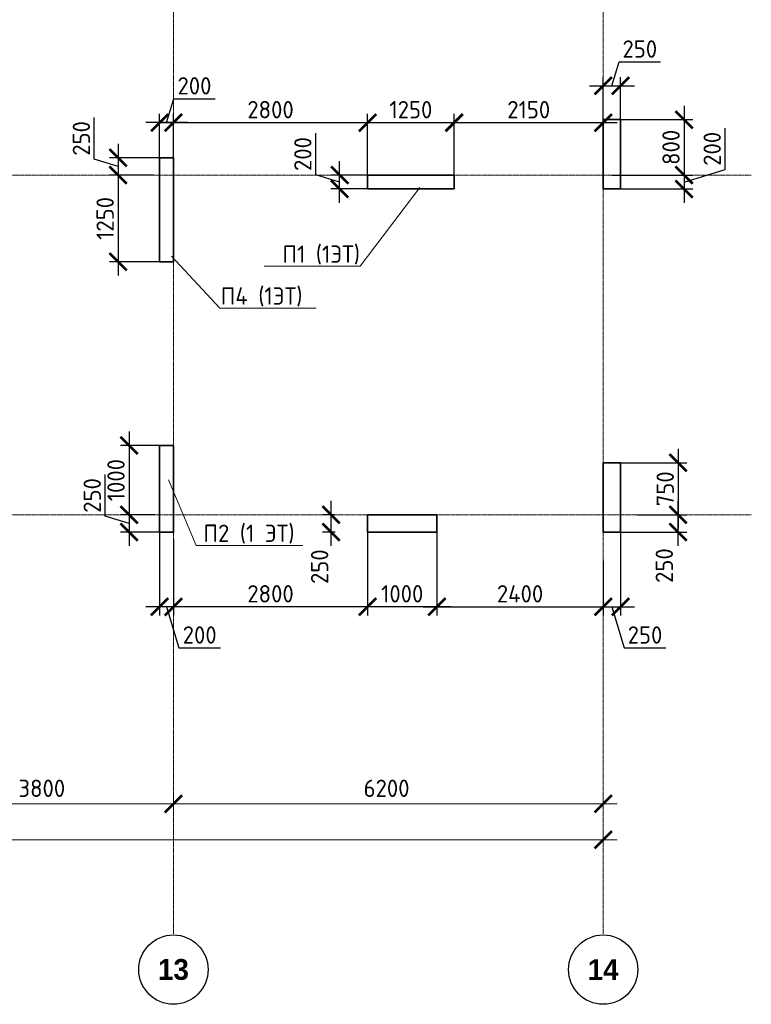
# Model space of a CAD drawing. Header units: millimetres. Extents: x 263826 to 1718326, y -423071 to 70137.
# Tile 218 of 256: x 465988 to 476543, y -51440 to -37236. Entities that reach past the tile are written whole.
import ezdxf
from ezdxf import colors
from ezdxf.entities.mleader import LeaderData, LeaderLine
from ezdxf.math import Vec2, Vec3

# ---------------------------------------------------------------- set-up
doc = ezdxf.new("R2010")
doc.units = ezdxf.units.MM
doc.linetypes.add('______5', pattern=[1100, 800, -100, 100, -100])
doc.linetypes.add('осевая', pattern=[50.8, 31.75, -6.35, 6.35, -6.35])
doc.layers.add('Колонна_ бетон', color=7, linetype='Continuous', lineweight=50, true_color=0xb4b496)
for name, color, linetype, lineweight in [('Оси', 40, '______5', 18), ('подоснова', 151, 'Continuous', 5), ('размер', 1, 'Continuous', 25), ('РАЗМЕРЫ', 1, 'Continuous', 9)]:
    doc.layers.add(name, color=color, linetype=linetype, lineweight=lineweight)
doc.styles.add('Century Gothic', font='GOTHIC.TTF')
doc.styles.add('GOST-2.304_Type-B', font='GOST_Common.ttf')
doc.dimstyles.new('СПДС', dxfattribs={"dimscale": 100, "dimtxt": 2.5, "dimasz": 2.5, "dimexe": 1.25, "dimexo": 0, "dimtad": 1, "dimdec": 0, "dimtxsty": 'GOST-2.304_Type-B', "dimblk": 'ARCHTICK', "dimcen": 2.5, "dimdle": 2, "dimadec": 0, "dimazin": 2, "dimtfac": 0.75, "dimtdec": 0, "dimtmove": 1, "dimatfit": 3, "dimfxl": 1, "dimtolj": 1, "dimarcsym": 1})

# ---------------------------------------------------------------- blocks, each defined once
blk = doc.blocks.new('_ArchTick')
at = {"color": 0, "linetype": 'ByBlock', "const_width": 0.15}
blk.add_lwpolyline([(-0.5, -0.5), (0.5, 0.5)], dxfattribs=at)
blk = doc.blocks.new('*D1737')
at = {"color": 0, "lineweight": -2, "transparency": 16777216}
for p, q in [((983646, -19381), (983646, -19256)), ((1030446, -19495), (1030446, -19256)), ((983446, -19381), (1030646, -19381))]:
    blk.add_line(p, q, dxfattribs=at)
at = {"layer": 'DEFPOINTS', "color": 0, "transparency": 16777216}
for p in [(983646, -19381), (1030446, -19381), (1030446, -19495)]:
    blk.add_point(p, dxfattribs=at)
at = {"color": 0, "lineweight": -2, "transparency": 16777216, "xscale": 250, "yscale": 250, "zscale": 250, "rotation": 180}
blk.add_blockref('_ArchTick', (983646, -19381), dxfattribs=at)
at = {"color": 0, "lineweight": -2, "transparency": 16777216, "xscale": 250, "yscale": 250, "zscale": 250}
blk.add_blockref('_ArchTick', (1030446, -19381), dxfattribs=at)
at = {"color": 0, "transparency": 16777216, "insert": (1001863, -19270), "char_height": 250, "width": 104166.67, "attachment_point": 5, "style": 'GOST-2.304_Type-B'}
blk.add_mtext('\\A1;46800', dxfattribs=at)
blk = doc.blocks.new('NSY101')
at = {"color": 0, "linetype": 'ByBlock', "lineweight": -2}
blk.add_circle((0, 0), 50, dxfattribs=at)
blk = doc.blocks.new('СЛОЖНЫЙ_ОБЪЕКТ_40')
at = {"layer": 'Оси', "color": 16, "linetype": 'Continuous', "lineweight": 25, "transparency": 33554687, "xscale": 9.999999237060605, "yscale": 9.999999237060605, "zscale": 9.999999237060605}
blk.add_blockref('NSY101', (45313, -43009), dxfattribs=at)
at = {"layer": 'Оси', "color": 16, "linetype": 'Continuous', "lineweight": 25, "transparency": 33554687, "insert": (45313, -43009), "char_height": 300, "width": 620, "attachment_point": 5, "style": 'Century Gothic'}
blk.add_mtext('\\A1;{\\fCentury Gothic|i0|b1;\\H300.000000;\\W1.000000;\\C16;13}\\P', dxfattribs=at)
blk = doc.blocks.new('СЛОЖНЫЙ_ОБЪЕКТ_41')
at = {"layer": 'Оси', "color": 16, "linetype": 'Continuous', "lineweight": 25, "transparency": 33554687, "xscale": 9.999999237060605, "yscale": 9.999999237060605, "zscale": 9.999999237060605}
blk.add_blockref('NSY101', (51513, -43009), dxfattribs=at)
at = {"layer": 'Оси', "color": 16, "linetype": 'Continuous', "lineweight": 25, "transparency": 33554687, "insert": (51513, -43009), "char_height": 300, "width": 620, "attachment_point": 5, "style": 'Century Gothic'}
blk.add_mtext('\\A1;{\\fCentury Gothic|i0|b1;\\H300.000000;\\W1.000000;\\C16;14}\\P', dxfattribs=at)
blk = doc.blocks.new('*D1733')
at = {"color": 0, "lineweight": -2, "transparency": 16777216}
for p, q in [((1020446, -18864), (1020446, -18739)), ((1024246, -18864), (1024246, -18739)), ((1020246, -18864), (1024446, -18864))]:
    blk.add_line(p, q, dxfattribs=at)
at = {"layer": 'DEFPOINTS', "color": 0, "transparency": 16777216}
for p in [(1020446, -18864), (1024246, -18864), (1024246, -18864)]:
    blk.add_point(p, dxfattribs=at)
at = {"color": 0, "lineweight": -2, "transparency": 16777216, "xscale": 250, "yscale": 250, "zscale": 250, "rotation": 180}
blk.add_blockref('_ArchTick', (1020446, -18864), dxfattribs=at)
at = {"color": 0, "lineweight": -2, "transparency": 16777216, "xscale": 250, "yscale": 250, "zscale": 250}
blk.add_blockref('_ArchTick', (1024246, -18864), dxfattribs=at)
at = {"color": 0, "transparency": 16777216, "insert": (1022346, -18639), "char_height": 250, "width": 83333.33, "attachment_point": 5, "style": 'GOST-2.304_Type-B'}
blk.add_mtext('\\A1;3800', dxfattribs=at)
blk = doc.blocks.new('*D1734')
at = {"color": 0, "lineweight": -2, "transparency": 16777216}
for p, q in [((1024246, -18864), (1024246, -18739)), ((1030446, -18864), (1030446, -18739)), ((1024046, -18864), (1030646, -18864))]:
    blk.add_line(p, q, dxfattribs=at)
at = {"layer": 'DEFPOINTS', "color": 0, "transparency": 16777216}
for p in [(1024246, -18864), (1030446, -18864), (1030446, -18864)]:
    blk.add_point(p, dxfattribs=at)
at = {"color": 0, "lineweight": -2, "transparency": 16777216, "xscale": 250, "yscale": 250, "zscale": 250, "rotation": 180}
blk.add_blockref('_ArchTick', (1024246, -18864), dxfattribs=at)
at = {"color": 0, "lineweight": -2, "transparency": 16777216, "xscale": 250, "yscale": 250, "zscale": 250}
blk.add_blockref('_ArchTick', (1030446, -18864), dxfattribs=at)
at = {"color": 0, "transparency": 16777216, "insert": (1027320, -18639), "char_height": 250, "width": 83333.33, "attachment_point": 5, "style": 'GOST-2.304_Type-B'}
blk.add_mtext('\\A1;6200', dxfattribs=at)
blk = doc.blocks.new('*D87')
at = {"layer": 'DEFPOINTS', "color": 0, "lineweight": 0, "transparency": 16777216}
for p in [(468007, -38721), (468007, -39400, -360), (468207, -39400, -360)]:
    blk.add_point(p, dxfattribs=at)
at = {"layer": 'РАЗМЕРЫ', "color": 0, "lineweight": -2, "transparency": 16777216}
for p, q in [((468107, -38721), (468210, -38377)), ((468210, -38377), (468810, -38377)), ((468007, -39400), (468007, -38596)), ((468207, -39400), (468207, -38596)), ((468407, -38721), (467807, -38721))]:
    blk.add_line(p, q, dxfattribs=at)
at = {"layer": 'РАЗМЕРЫ', "color": 0, "lineweight": -2, "transparency": 16777216, "xscale": 250, "yscale": 250, "zscale": 250, "rotation": 180}
blk.add_blockref('_ArchTick', (468007, -38721), dxfattribs=at)
at = {"layer": 'РАЗМЕРЫ', "color": 0, "lineweight": -2, "transparency": 16777216, "xscale": 250, "yscale": 250, "zscale": 250}
blk.add_blockref('_ArchTick', (468207, -38721), dxfattribs=at)
at = {"layer": 'РАЗМЕРЫ', "color": 0, "lineweight": 0, "transparency": 16777216, "insert": (468510, -38190), "char_height": 250, "attachment_point": 5, "style": 'GOST-2.304_Type-B'}
blk.add_mtext('\\A1;200', dxfattribs=at)
blk = doc.blocks.new('*D88')
at = {"layer": 'DEFPOINTS', "color": 0, "lineweight": 0, "transparency": 16777216}
for p in [(468107, -39228, -200), (467409, -39478), (467917, -39478, -560)]:
    blk.add_point(p, dxfattribs=at)
at = {"layer": 'РАЗМЕРЫ', "color": 0, "lineweight": -2, "transparency": 16777216}
for p, q in [((467065, -39249), (467065, -38649)), ((467409, -39028), (467409, -39678)), ((467409, -39353), (467065, -39249)), ((468107, -39228), (467284, -39228)), ((467917, -39478), (467284, -39478))]:
    blk.add_line(p, q, dxfattribs=at)
at = {"layer": 'РАЗМЕРЫ', "color": 0, "lineweight": -2, "transparency": 16777216, "xscale": 250, "yscale": 250, "zscale": 250}
for p, rotation in [((467409, -39228), 90), ((467409, -39478), 270)]:
    blk.add_blockref('_ArchTick', p, dxfattribs=dict(at, rotation=rotation))
at = {"layer": 'РАЗМЕРЫ', "color": 0, "lineweight": 0, "transparency": 16777216, "insert": (466878, -38949), "char_height": 250, "attachment_point": 5, "rotation": 90, "style": 'GOST-2.304_Type-B'}
blk.add_mtext('\\A1;250', dxfattribs=at)
blk = doc.blocks.new('*D89')
at = {"layer": 'DEFPOINTS', "color": 0, "lineweight": 0, "transparency": 16777216}
for p in [(467917, -39478, -560), (467409, -40728), (468107, -40728, -200)]:
    blk.add_point(p, dxfattribs=at)
at = {"layer": 'РАЗМЕРЫ', "color": 0, "lineweight": -2, "transparency": 16777216}
for p, q in [((467409, -39278), (467409, -40928)), ((467917, -39478), (467284, -39478)), ((468107, -40728), (467284, -40728))]:
    blk.add_line(p, q, dxfattribs=at)
at = {"layer": 'РАЗМЕРЫ', "color": 0, "lineweight": -2, "transparency": 16777216, "xscale": 250, "yscale": 250, "zscale": 250}
for p, rotation in [((467409, -39478), 90), ((467409, -40728), 270)]:
    blk.add_blockref('_ArchTick', p, dxfattribs=dict(at, rotation=rotation))
at = {"layer": 'РАЗМЕРЫ', "color": 0, "lineweight": 0, "transparency": 16777216, "insert": (467221, -40103), "char_height": 250, "attachment_point": 5, "rotation": 90, "style": 'GOST-2.304_Type-B'}
blk.add_mtext('\\A1;1250', dxfattribs=at)
blk = doc.blocks.new('*D90')
at = {"layer": 'DEFPOINTS', "color": 0, "lineweight": 0, "transparency": 16777216}
for p in [(471007, -38721), (468207, -39400, -360), (471007, -39528)]:
    blk.add_point(p, dxfattribs=at)
at = {"layer": 'РАЗМЕРЫ', "color": 0, "lineweight": -2, "transparency": 16777216}
for p, q in [((468207, -39400), (468207, -38596)), ((471007, -39528), (471007, -38596)), ((468007, -38721), (471207, -38721))]:
    blk.add_line(p, q, dxfattribs=at)
at = {"layer": 'РАЗМЕРЫ', "color": 0, "lineweight": -2, "transparency": 16777216, "xscale": 250, "yscale": 250, "zscale": 250, "rotation": 180}
blk.add_blockref('_ArchTick', (468207, -38721), dxfattribs=at)
at = {"layer": 'РАЗМЕРЫ', "color": 0, "lineweight": -2, "transparency": 16777216, "xscale": 250, "yscale": 250, "zscale": 250}
blk.add_blockref('_ArchTick', (471007, -38721), dxfattribs=at)
at = {"layer": 'РАЗМЕРЫ', "color": 0, "lineweight": 0, "transparency": 16777216, "insert": (469607, -38534), "char_height": 250, "attachment_point": 5, "style": 'GOST-2.304_Type-B'}
blk.add_mtext('\\A1;2800', dxfattribs=at)
blk = doc.blocks.new('*D91')
at = {"layer": 'DEFPOINTS', "color": 0, "lineweight": 0, "transparency": 16777216}
for p in [(472257, -38721), (471007, -39528), (472257, -39528)]:
    blk.add_point(p, dxfattribs=at)
at = {"layer": 'РАЗМЕРЫ', "color": 0, "lineweight": -2, "transparency": 16777216}
for p, q in [((471007, -39528), (471007, -38596)), ((472257, -39528), (472257, -38596)), ((470807, -38721), (472457, -38721))]:
    blk.add_line(p, q, dxfattribs=at)
at = {"layer": 'РАЗМЕРЫ', "color": 0, "lineweight": -2, "transparency": 16777216, "xscale": 250, "yscale": 250, "zscale": 250, "rotation": 180}
blk.add_blockref('_ArchTick', (471007, -38721), dxfattribs=at)
at = {"layer": 'РАЗМЕРЫ', "color": 0, "lineweight": -2, "transparency": 16777216, "xscale": 250, "yscale": 250, "zscale": 250}
blk.add_blockref('_ArchTick', (472257, -38721), dxfattribs=at)
at = {"layer": 'РАЗМЕРЫ', "color": 0, "lineweight": 0, "transparency": 16777216, "insert": (471632, -38534), "char_height": 250, "attachment_point": 5, "style": 'GOST-2.304_Type-B'}
blk.add_mtext('\\A1;1250', dxfattribs=at)
blk = doc.blocks.new('*D92')
at = {"layer": 'DEFPOINTS', "color": 0, "lineweight": 0, "transparency": 16777216}
for p in [(474407, -38721), (474407, -39382), (472257, -39528)]:
    blk.add_point(p, dxfattribs=at)
at = {"layer": 'РАЗМЕРЫ', "color": 0, "lineweight": -2, "transparency": 16777216}
for p, q in [((472257, -39528), (472257, -38596)), ((474407, -39382), (474407, -38596)), ((472057, -38721), (474607, -38721))]:
    blk.add_line(p, q, dxfattribs=at)
at = {"layer": 'РАЗМЕРЫ', "color": 0, "lineweight": -2, "transparency": 16777216, "xscale": 250, "yscale": 250, "zscale": 250, "rotation": 180}
blk.add_blockref('_ArchTick', (472257, -38721), dxfattribs=at)
at = {"layer": 'РАЗМЕРЫ', "color": 0, "lineweight": -2, "transparency": 16777216, "xscale": 250, "yscale": 250, "zscale": 250}
blk.add_blockref('_ArchTick', (474407, -38721), dxfattribs=at)
at = {"layer": 'РАЗМЕРЫ', "color": 0, "lineweight": 0, "transparency": 16777216, "insert": (473332, -38534), "char_height": 250, "attachment_point": 5, "style": 'GOST-2.304_Type-B'}
blk.add_mtext('\\A1;2150', dxfattribs=at)
blk = doc.blocks.new('*D174')
at = {"layer": 'DEFPOINTS', "color": 0, "transparency": 16777216}
for p in [(474895, -44378), (475488, -44378), (474657, -44628, -200)]:
    blk.add_point(p, dxfattribs=at)
at = {"layer": 'РАЗМЕРЫ', "color": 0, "lineweight": -2, "transparency": 16777216}
for p, q in [((475488, -44828), (475488, -44178)), ((474895, -44378), (475613, -44378)), ((474657, -44628), (475613, -44628))]:
    blk.add_line(p, q, dxfattribs=at)
at = {"layer": 'РАЗМЕРЫ', "color": 0, "lineweight": -2, "transparency": 16777216, "xscale": 250, "yscale": 250, "zscale": 250}
for p, rotation in [((475488, -44378), 90), ((475488, -44628), 270)]:
    blk.add_blockref('_ArchTick', p, dxfattribs=dict(at, rotation=rotation))
at = {"layer": 'РАЗМЕРЫ', "color": 0, "lineweight": 0, "transparency": 16777216, "insert": (475288, -45111), "char_height": 250, "attachment_point": 5, "rotation": 90, "style": 'GOST-2.304_Type-B'}
blk.add_mtext('\\A1;250', dxfattribs=at)
blk = doc.blocks.new('*D175')
at = {"layer": 'DEFPOINTS', "color": 0, "transparency": 16777216}
for p in [(474657, -44628, -200), (474407, -45625), (474657, -45706)]:
    blk.add_point(p, dxfattribs=at)
at = {"layer": 'РАЗМЕРЫ', "color": 0, "lineweight": -2, "transparency": 16777216}
for p, q in [((474657, -44628), (474657, -45831)), ((474207, -45706), (474857, -45706)), ((474407, -45625), (474407, -45831)), ((474532, -45706), (474710, -46299)), ((474710, -46299), (475310, -46299))]:
    blk.add_line(p, q, dxfattribs=at)
at = {"layer": 'РАЗМЕРЫ', "color": 0, "lineweight": -2, "transparency": 16777216, "xscale": 250, "yscale": 250, "zscale": 250, "rotation": 180}
blk.add_blockref('_ArchTick', (474407, -45706), dxfattribs=at)
at = {"layer": 'РАЗМЕРЫ', "color": 0, "lineweight": -2, "transparency": 16777216, "xscale": 250, "yscale": 250, "zscale": 250}
blk.add_blockref('_ArchTick', (474657, -45706), dxfattribs=at)
at = {"layer": 'РАЗМЕРЫ', "color": 0, "lineweight": 0, "transparency": 16777216, "insert": (475010, -46112), "char_height": 250, "attachment_point": 5, "style": 'GOST-2.304_Type-B'}
blk.add_mtext('\\A1;250', dxfattribs=at)
blk = doc.blocks.new('*D176')
at = {"layer": 'DEFPOINTS', "color": 0, "transparency": 16777216}
for p in [(470482, -44378), (470529, -44378, -200), (470540, -44628, 160)]:
    blk.add_point(p, dxfattribs=at)
at = {"layer": 'размер', "color": 0, "lineweight": -2, "transparency": 16777216}
for p, q in [((470482, -44828), (470482, -44178)), ((470529, -44378), (470357, -44378)), ((470540, -44628), (470357, -44628))]:
    blk.add_line(p, q, dxfattribs=at)
at = {"layer": 'размер', "color": 0, "lineweight": -2, "transparency": 16777216, "xscale": 250, "yscale": 250, "zscale": 250}
for p, rotation in [((470482, -44378), 90), ((470482, -44628), 270)]:
    blk.add_blockref('_ArchTick', p, dxfattribs=dict(at, rotation=rotation))
at = {"layer": 'размер', "color": 0, "transparency": 16777216, "insert": (470315, -45127), "char_height": 250, "attachment_point": 5, "rotation": 90, "style": 'GOST-2.304_Type-B'}
blk.add_mtext('\\A1;250', dxfattribs=at)
blk = doc.blocks.new('*D187')
at = {"layer": 'DEFPOINTS', "color": 0, "transparency": 16777216}
for p in [(470604, -39478), (471116, -39478, -200), (471007, -39678, 360)]:
    blk.add_point(p, dxfattribs=at)
at = {"layer": 'РАЗМЕРЫ', "color": 0, "lineweight": -2, "transparency": 16777216}
for p, q in [((470261, -39474), (470261, -38874)), ((470604, -39878), (470604, -39278)), ((470604, -39578), (470261, -39474)), ((471116, -39478), (470479, -39478)), ((471007, -39678), (470479, -39678))]:
    blk.add_line(p, q, dxfattribs=at)
at = {"layer": 'РАЗМЕРЫ', "color": 0, "lineweight": -2, "transparency": 16777216, "xscale": 250, "yscale": 250, "zscale": 250}
for p, rotation in [((470604, -39478), 90), ((470604, -39678), 270)]:
    blk.add_blockref('_ArchTick', p, dxfattribs=dict(at, rotation=rotation))
at = {"layer": 'РАЗМЕРЫ', "color": 0, "lineweight": 0, "transparency": 16777216, "insert": (470073, -39174), "char_height": 250, "attachment_point": 5, "rotation": 90, "style": 'GOST-2.304_Type-B'}
blk.add_mtext('\\A1;200', dxfattribs=at)
blk = doc.blocks.new('*D191')
at = {"layer": 'DEFPOINTS', "color": 0, "transparency": 16777216}
for p in [(472007, -44565), (474407, -45041, -200), (474407, -45706)]:
    blk.add_point(p, dxfattribs=at)
at = {"layer": 'РАЗМЕРЫ', "color": 0, "lineweight": -2, "transparency": 16777216}
for p, q in [((472007, -44565), (472007, -45831)), ((474407, -45041), (474407, -45831)), ((471807, -45706), (474607, -45706))]:
    blk.add_line(p, q, dxfattribs=at)
at = {"layer": 'РАЗМЕРЫ', "color": 0, "lineweight": -2, "transparency": 16777216, "xscale": 250, "yscale": 250, "zscale": 250, "rotation": 180}
blk.add_blockref('_ArchTick', (472007, -45706), dxfattribs=at)
at = {"layer": 'РАЗМЕРЫ', "color": 0, "lineweight": -2, "transparency": 16777216, "xscale": 250, "yscale": 250, "zscale": 250}
blk.add_blockref('_ArchTick', (474407, -45706), dxfattribs=at)
at = {"layer": 'РАЗМЕРЫ', "color": 0, "lineweight": 0, "transparency": 16777216, "insert": (473207, -45518), "char_height": 250, "attachment_point": 5, "style": 'GOST-2.304_Type-B'}
blk.add_mtext('\\A1;2400', dxfattribs=at)
blk = doc.blocks.new('*D192')
at = {"layer": 'DEFPOINTS', "color": 0, "transparency": 16777216}
for p in [(474600, -43628), (474895, -44378, -200), (475488, -44378)]:
    blk.add_point(p, dxfattribs=at)
at = {"layer": 'РАЗМЕРЫ', "color": 0, "lineweight": -2, "transparency": 16777216}
for p, q in [((475488, -43428), (475488, -44578)), ((474600, -43628), (475613, -43628)), ((474895, -44378), (475613, -44378))]:
    blk.add_line(p, q, dxfattribs=at)
at = {"layer": 'РАЗМЕРЫ', "color": 0, "lineweight": -2, "transparency": 16777216, "xscale": 250, "yscale": 250, "zscale": 250}
for p, rotation in [((475488, -43628), 90), ((475488, -44378), 270)]:
    blk.add_blockref('_ArchTick', p, dxfattribs=dict(at, rotation=rotation))
at = {"layer": 'РАЗМЕРЫ', "color": 0, "lineweight": 0, "transparency": 16777216, "insert": (475301, -44003), "char_height": 250, "attachment_point": 5, "rotation": 90, "style": 'GOST-2.304_Type-B'}
blk.add_mtext('\\A1;750', dxfattribs=at)
blk = doc.blocks.new('*D233')
at = {"layer": 'DEFPOINTS', "color": 0, "lineweight": 0, "transparency": 16777216}
for p in [(474657, -38190), (474657, -38918, -560), (474407, -39382)]:
    blk.add_point(p, dxfattribs=at)
at = {"layer": 'РАЗМЕРЫ', "color": 0, "lineweight": -2, "transparency": 16777216}
for p, q in [((474532, -38190), (474635, -37846)), ((474635, -37846), (475235, -37846)), ((474407, -39382), (474407, -38065)), ((474657, -38918), (474657, -38065)), ((474207, -38190), (474857, -38190))]:
    blk.add_line(p, q, dxfattribs=at)
at = {"layer": 'РАЗМЕРЫ', "color": 0, "lineweight": -2, "transparency": 16777216, "xscale": 250, "yscale": 250, "zscale": 250, "rotation": 180}
blk.add_blockref('_ArchTick', (474407, -38190), dxfattribs=at)
at = {"layer": 'РАЗМЕРЫ', "color": 0, "lineweight": -2, "transparency": 16777216, "xscale": 250, "yscale": 250, "zscale": 250}
blk.add_blockref('_ArchTick', (474657, -38190), dxfattribs=at)
at = {"layer": 'РАЗМЕРЫ', "color": 0, "lineweight": 0, "transparency": 16777216, "insert": (474935, -37659), "char_height": 250, "attachment_point": 5, "style": 'GOST-2.304_Type-B'}
blk.add_mtext('\\A1;250', dxfattribs=at)
blk = doc.blocks.new('*D234')
at = {"layer": 'DEFPOINTS', "color": 0, "transparency": 16777216}
for p in [(474532, -38678, -560), (474532, -39478, -560), (475573, -39478)]:
    blk.add_point(p, dxfattribs=at)
at = {"layer": 'РАЗМЕРЫ', "color": 0, "lineweight": -2, "transparency": 16777216}
for p, q in [((475573, -38478), (475573, -39678)), ((474532, -38678), (475698, -38678)), ((474532, -39478), (475698, -39478))]:
    blk.add_line(p, q, dxfattribs=at)
at = {"layer": 'РАЗМЕРЫ', "color": 0, "lineweight": -2, "transparency": 16777216, "xscale": 250, "yscale": 250, "zscale": 250}
for p, rotation in [((475573, -38678), 90), ((475573, -39478), 270)]:
    blk.add_blockref('_ArchTick', p, dxfattribs=dict(at, rotation=rotation))
at = {"layer": 'РАЗМЕРЫ', "color": 0, "lineweight": 0, "transparency": 16777216, "insert": (475385, -39078), "char_height": 250, "attachment_point": 5, "rotation": 90, "style": 'GOST-2.304_Type-B'}
blk.add_mtext('\\A1;800', dxfattribs=at)
blk = doc.blocks.new('*D235')
at = {"layer": 'DEFPOINTS', "color": 0, "transparency": 16777216}
for p in [(474532, -39478, -560), (474657, -39678, -560), (475573, -39678)]:
    blk.add_point(p, dxfattribs=at)
at = {"layer": 'РАЗМЕРЫ', "color": 0, "lineweight": -2, "transparency": 16777216}
for p, q in [((476166, -39399), (476166, -38799)), ((475573, -39278), (475573, -39878)), ((474532, -39478), (475698, -39478)), ((475573, -39578), (476166, -39399)), ((474657, -39678), (475698, -39678))]:
    blk.add_line(p, q, dxfattribs=at)
at = {"layer": 'РАЗМЕРЫ', "color": 0, "lineweight": -2, "transparency": 16777216, "xscale": 250, "yscale": 250, "zscale": 250}
for p, rotation in [((475573, -39478), 90), ((475573, -39678), 270)]:
    blk.add_blockref('_ArchTick', p, dxfattribs=dict(at, rotation=rotation))
at = {"layer": 'РАЗМЕРЫ', "color": 0, "lineweight": 0, "transparency": 16777216, "insert": (475979, -39099), "char_height": 250, "attachment_point": 5, "rotation": 90, "style": 'GOST-2.304_Type-B'}
blk.add_mtext('\\A1;200', dxfattribs=at)
blk = doc.blocks.new('*D236')
at = {"layer": 'DEFPOINTS', "color": 0, "transparency": 16777216}
for p in [(471007, -44579, -360), (468207, -44731, -560), (468207, -45706)]:
    blk.add_point(p, dxfattribs=at)
at = {"layer": 'РАЗМЕРЫ', "color": 0, "lineweight": -2, "transparency": 16777216}
for p, q in [((471007, -44579), (471007, -45831)), ((468207, -44731), (468207, -45831)), ((471207, -45706), (468007, -45706))]:
    blk.add_line(p, q, dxfattribs=at)
at = {"layer": 'РАЗМЕРЫ', "color": 0, "lineweight": -2, "transparency": 16777216, "xscale": 250, "yscale": 250, "zscale": 250, "rotation": 180}
blk.add_blockref('_ArchTick', (468207, -45706), dxfattribs=at)
at = {"layer": 'РАЗМЕРЫ', "color": 0, "lineweight": -2, "transparency": 16777216, "xscale": 250, "yscale": 250, "zscale": 250}
blk.add_blockref('_ArchTick', (471007, -45706), dxfattribs=at)
at = {"layer": 'РАЗМЕРЫ', "color": 0, "lineweight": 0, "transparency": 16777216, "insert": (469607, -45518), "char_height": 250, "attachment_point": 5, "style": 'GOST-2.304_Type-B'}
blk.add_mtext('\\A1;2800', dxfattribs=at)
blk = doc.blocks.new('*D237')
at = {"layer": 'DEFPOINTS', "color": 0, "transparency": 16777216}
for p in [(468007, -44628, -560), (468207, -44731, -560), (468007, -45706)]:
    blk.add_point(p, dxfattribs=at)
at = {"layer": 'РАЗМЕРЫ', "color": 0, "lineweight": -2, "transparency": 16777216}
for p, q in [((468007, -44628), (468007, -45831)), ((468207, -44731), (468207, -45831)), ((468407, -45706), (467807, -45706)), ((468107, -45706), (468285, -46299)), ((468285, -46299), (468885, -46299))]:
    blk.add_line(p, q, dxfattribs=at)
at = {"layer": 'РАЗМЕРЫ', "color": 0, "lineweight": -2, "transparency": 16777216, "xscale": 250, "yscale": 250, "zscale": 250, "rotation": 180}
blk.add_blockref('_ArchTick', (468007, -45706), dxfattribs=at)
at = {"layer": 'РАЗМЕРЫ', "color": 0, "lineweight": -2, "transparency": 16777216, "xscale": 250, "yscale": 250, "zscale": 250}
blk.add_blockref('_ArchTick', (468207, -45706), dxfattribs=at)
at = {"layer": 'РАЗМЕРЫ', "color": 0, "lineweight": 0, "transparency": 16777216, "insert": (468585, -46112), "char_height": 250, "attachment_point": 5, "style": 'GOST-2.304_Type-B'}
blk.add_mtext('\\A1;200', dxfattribs=at)
blk = doc.blocks.new('*D238')
at = {"layer": 'DEFPOINTS', "color": 0, "transparency": 16777216}
for p in [(468107, -43378, -560), (467566, -44378), (467943, -44378, -560)]:
    blk.add_point(p, dxfattribs=at)
at = {"layer": 'РАЗМЕРЫ', "color": 0, "lineweight": -2, "transparency": 16777216}
for p, q in [((467566, -43178), (467566, -44578)), ((468107, -43378), (467441, -43378)), ((467943, -44378), (467441, -44378))]:
    blk.add_line(p, q, dxfattribs=at)
at = {"layer": 'РАЗМЕРЫ', "color": 0, "lineweight": -2, "transparency": 16777216, "xscale": 250, "yscale": 250, "zscale": 250}
for p, rotation in [((467566, -43378), 90), ((467566, -44378), 270)]:
    blk.add_blockref('_ArchTick', p, dxfattribs=dict(at, rotation=rotation))
at = {"layer": 'РАЗМЕРЫ', "color": 0, "lineweight": 0, "transparency": 16777216, "insert": (467378, -43878), "char_height": 250, "attachment_point": 5, "rotation": 90, "style": 'GOST-2.304_Type-B'}
blk.add_mtext('\\A1;1000', dxfattribs=at)
blk = doc.blocks.new('*D239')
at = {"layer": 'DEFPOINTS', "color": 0, "transparency": 16777216}
for p in [(467943, -44378, -560), (467566, -44628), (468007, -44628)]:
    blk.add_point(p, dxfattribs=at)
at = {"layer": 'РАЗМЕРЫ', "color": 0, "lineweight": -2, "transparency": 16777216}
for p, q in [((467222, -44399), (467222, -43799)), ((467566, -44178), (467566, -44828)), ((467566, -44503), (467222, -44399)), ((467943, -44378), (467441, -44378)), ((468007, -44628), (467441, -44628))]:
    blk.add_line(p, q, dxfattribs=at)
at = {"layer": 'РАЗМЕРЫ', "color": 0, "lineweight": -2, "transparency": 16777216, "xscale": 250, "yscale": 250, "zscale": 250}
for p, rotation in [((467566, -44378), 90), ((467566, -44628), 270)]:
    blk.add_blockref('_ArchTick', p, dxfattribs=dict(at, rotation=rotation))
at = {"layer": 'РАЗМЕРЫ', "color": 0, "lineweight": 0, "transparency": 16777216, "insert": (467034, -44099), "char_height": 250, "attachment_point": 5, "rotation": 90, "style": 'GOST-2.304_Type-B'}
blk.add_mtext('\\A1;250', dxfattribs=at)
blk = doc.blocks.new('*D348')
at = {"layer": 'DEFPOINTS', "color": 0, "transparency": 16777216}
for p in [(472007, -44565, -360), (471007, -45343), (471007, -45706)]:
    blk.add_point(p, dxfattribs=at)
at = {"layer": 'РАЗМЕРЫ', "color": 0, "lineweight": -2, "transparency": 16777216}
for p, q in [((472007, -44565), (472007, -45831)), ((471007, -45343), (471007, -45831)), ((472207, -45706), (470807, -45706))]:
    blk.add_line(p, q, dxfattribs=at)
at = {"layer": 'РАЗМЕРЫ', "color": 0, "lineweight": -2, "transparency": 16777216, "xscale": 250, "yscale": 250, "zscale": 250, "rotation": 180}
blk.add_blockref('_ArchTick', (471007, -45706), dxfattribs=at)
at = {"layer": 'РАЗМЕРЫ', "color": 0, "lineweight": -2, "transparency": 16777216, "xscale": 250, "yscale": 250, "zscale": 250}
blk.add_blockref('_ArchTick', (472007, -45706), dxfattribs=at)
at = {"layer": 'РАЗМЕРЫ', "color": 0, "lineweight": 0, "transparency": 16777216, "insert": (471507, -45518), "char_height": 250, "attachment_point": 5, "style": 'GOST-2.304_Type-B'}
blk.add_mtext('\\A1;1000', dxfattribs=at)
blk = doc.blocks.new('_None')
blk = doc.blocks.new('оси2')
at = {"layer": 'Оси', "color": 16, "linetype": 'осевая', "lineweight": 0, "ltscale": 0.5, "transparency": 33554687}
for p, q in [((1024245.5, 5465.4), (1024245.5, -20739.3)), ((1030445.5, 5465.4), (1030445.5, -20739.3)), ((979200, -9792.9), (1032582.1, -9792.9)), ((979200, -14692.9), (1032582.1, -14692.9))]:
    blk.add_line(p, q, dxfattribs=at)
at = {"layer": 'Оси', "color": 16, "linetype": 'Continuous', "lineweight": 25, "transparency": 33554687}
for name in ['СЛОЖНЫЙ_ОБЪЕКТ_40', 'СЛОЖНЫЙ_ОБЪЕКТ_41']:
    blk.add_blockref(name, (978932, 21754.4), dxfattribs=at)
for base, p1, p2, picture, middle in [((1024245.5, -18864.1), (1020445.5, -18864.1), (1024245.5, -18864.1), '*D1733', (1022345.5, -18864.1)), ((1030445.5, -18864.1), (1024245.5, -18864.1), (1030445.5, -18864.1), '*D1734', (1027320.4, -18864.1)), ((1030445.5, -19380.9), (983645.5, -19380.9), (1030445.5, -19495.3), '*D1737', (1001863, -19495.3))]:
    dim = blk.add_linear_dim(base=base, p1=p1, p2=p2, dimstyle='СПДС', override={"dimgap": 1})
    dim.commit()
    dim.dimension.update_dxf_attribs({"geometry": picture, "text_midpoint": middle, "dimtype": 160})

msp = doc.modelspace()

# ---------------------------------------------------------------- linework, layer by layer
at = {"layer": 'Колонна_ бетон', "color": 180, "linetype": 'Continuous', "lineweight": 35, "transparency": 33554687}
for p, q in [((468206.6295, -39227.5685, -7257.37226), (468006.6295, -39227.5685, -7257.37226)), ((468006.6295, -40727.56847, -7257.37226), (468006.6295, -39227.5685, -7257.37226)), ((468206.6295, -39227.5685, -7257.37226), (468206.6295, -40727.56847, -7257.37226)), ((471006.63006, -39677.56843, -7257.37226), (471006.63006, -39477.56843, -7257.37226)), ((471006.63006, -39477.56843, -7257.37226), (472256.63003, -39477.56843, -7257.37226)), ((472256.63003, -39477.56843, -7257.37226), (472256.63003, -39677.56843, -7257.37226)), ((472256.63003, -39677.56843, -7257.37226), (471006.63006, -39677.56843, -7257.37226)), ((468006.6295, -40727.56847, -7257.37226), (468206.6295, -40727.56847, -7257.37226))]:
    msp.add_line(p, q, dxfattribs=at)
for points, elevation in [([(474406.73505, -38677.56837), (474656.73505, -38677.56837), (474656.73505, -39677.56843), (474406.73505, -39677.56843)], -7617.37226), ([(468006.90592, -43377.56839), (468206.73505, -43377.56839), (468206.73505, -44627.56809), (468006.90592, -44627.56809)], -7617.37226), ([(474406.628, -43627.56827), (474656.6295, -43627.56827), (474656.6295, -44627.56843), (474406.628, -44627.56843)], -7417.37226), ([(471006.62833, -44377.56843), (472006.6283, -44377.56843), (472006.6283, -44627.56843), (471006.62833, -44627.56843)], -7417.37226)]:
    msp.add_lwpolyline(points, close=True, dxfattribs=dict(at, elevation=elevation))

# ---------------------------------------------------------------- block references
at = {"layer": 'РАЗМЕРЫ'}
msp.add_blockref('оси2', (-556038.78144, -29684.68687, -7617.37226), dxfattribs=at)

# ---------------------------------------------------------------- dimensions: what is measured, and where the dimension line sits
at = {"layer": 'размер', "color": 146, "true_color": 0x006272}
dim = msp.add_linear_dim(base=(470482.37169, -44377.56843, -7417.37226), p1=(470539.96062, -44627.56843, -7257.37226), p2=(470528.79, -44377.56843, -7617.37226), angle=90, dimstyle='СПДС', dxfattribs=at)
dim.commit()
dim.dimension.update_dxf_attribs({"geometry": '*D176', "text_midpoint": (470502.40017, -45126.90587, -7417.37226), "dimtype": 160})
at = {"layer": 'РАЗМЕРЫ', "color": 146, "lineweight": 0}
dim = msp.add_linear_dim(base=(474656.73505, -38189.99714, -7057.37226), p1=(474406.63187, -39381.74714, -7057.37226), p2=(474656.73505, -38917.94431, -7617.37226), dimstyle='СПДС', override={"dimtofl": 0}, dxfattribs=at)
dim.commit()
dim.dimension.update_dxf_attribs({"geometry": '*D233', "text_midpoint": (474697.30846, -37658.74714, -7057.37226)})
at = {"layer": 'РАЗМЕРЫ', "color": 146, "lineweight": 0, "true_color": 0x006272}
for base, p1, p2, picture, middle in [((468006.77964, -38721.24714, -7057.37226), (468206.77964, -39399.74714, -7417.37226), (468006.77964, -39399.74714, -7417.37226), '*D87', (468272.40464, -38189.99714, -7057.37226)), ((471006.77964, -38721.24714, -7057.37226), (468206.77964, -39399.74714, -7417.37226), (471006.77964, -39527.56909, -7057.37226), '*D90', (469606.77964, -38533.74714, -7057.37226)), ((472256.77964, -38721.24714, -7057.37226), (471006.77964, -39527.56909, -7057.37226), (472256.77964, -39527.56947, -7057.37226), '*D91', (471631.77964, -38533.74714, -7057.37226)), ((474406.63187, -38721.24714, -7057.37226), (472256.77964, -39527.56947, -7057.37226), (474406.63187, -39381.74714, -7057.37226), '*D92', (473331.70575, -38533.74714, -7057.37226))]:
    dim = msp.add_linear_dim(base=base, p1=p1, p2=p2, dimstyle='СПДС', override={"dimtofl": 0}, dxfattribs=at)
    dim.commit()
    dim.dimension.update_dxf_attribs({"geometry": picture, "text_midpoint": middle})
at = {"layer": 'РАЗМЕРЫ', "color": 146, "lineweight": 0}
for base, p1, p2, picture, middle in [((475572.70652, -39477.56843, -7057.37226), (474531.73505, -38677.56837, -7617.37226), (474531.73505, -39477.56843, -7617.37226), '*D234', (475385.20652, -39077.5684, -7057.37226)), ((475572.70652, -39677.56843, -7057.37226), (474531.73505, -39477.56843, -7617.37226), (474656.73505, -39677.56843, -7617.37226), '*D235', (475978.95652, -39336.94343, -7057.37226)), ((467565.55582, -44377.56843, -7057.37226), (468106.82049, -43377.56839, -7617.37226), (467942.98623, -44377.56843, -7617.37226), '*D238', (467378.05582, -43877.56841, -7057.37226))]:
    dim = msp.add_linear_dim(base=base, p1=p1, p2=p2, angle=90, dimstyle='СПДС', dxfattribs=at)
    dim.commit()
    dim.dimension.update_dxf_attribs({"geometry": picture, "text_midpoint": middle})
at = {"layer": 'РАЗМЕРЫ', "color": 146, "lineweight": 0, "true_color": 0x006272}
for base, p1, p2, picture, middle in [((467408.84995, -39477.56843, -7057.37226), (468106.6295, -39227.5685, -7257.37226), (467916.70946, -39477.56843, -7617.37226), '*D88', (466877.59995, -39186.94347, -7057.37226)), ((467408.84995, -40727.56847, -7057.37226), (467916.70946, -39477.56843, -7617.37226), (468106.6295, -40727.56847, -7257.37226), '*D89', (467221.34995, -40102.56845, -7057.37226))]:
    dim = msp.add_linear_dim(base=base, p1=p1, p2=p2, angle=90, dimstyle='СПДС', override={"dimtofl": 0}, dxfattribs=at)
    dim.commit()
    dim.dimension.update_dxf_attribs({"geometry": picture, "text_midpoint": middle})
for base, p1, p2, picture, middle in [((470604.34995, -39477.56843, -7417.37226), (471006.63006, -39677.56843, -7057.37226), (471116.20252, -39477.56843, -7617.37226), '*D187', (470073.09995, -39411.94343, -7417.37226)), ((475488.34995, -44377.56843, -7417.37226), (474600.20646, -43627.56827, -7417.37226), (474894.84995, -44377.56843, -7617.37226), '*D192', (475300.84995, -44002.56835, -7417.37226)), ((467565.55582, -44627.56809, -7057.37226), (467942.98623, -44377.56843, -7617.37226), (468006.90592, -44627.56809, -7057.37226), '*D239', (467034.30582, -44336.94326, -7057.37226))]:
    dim = msp.add_linear_dim(base=base, p1=p1, p2=p2, angle=90, dimstyle='СПДС', dxfattribs=at)
    dim.commit()
    dim.dimension.update_dxf_attribs({"geometry": picture, "text_midpoint": middle})
dim = msp.add_linear_dim(base=(475488.34995, -44377.56843, -7057.37226), p1=(474656.77964, -44627.56843, -7257.37226), p2=(474894.84995, -44377.56843, -7057.37226), angle=90, dimstyle='СПДС', dxfattribs=at)
dim.commit()
dim.dimension.update_dxf_attribs({"geometry": '*D174', "text_midpoint": (475475.85931, -45110.88001, -7057.37226), "dimtype": 160})
for base, p1, p2, picture, middle in [((468206.73505, -45705.74714, -7057.37226), (471006.62833, -44578.74525, -7417.37226), (468206.73505, -44730.85395, -7617.37226), '*D236', (469606.68169, -45518.24714, -7057.37226)), ((474656.6295, -45705.74714, -7057.37226), (474406.63187, -45624.74714, -7057.37226), (474656.6295, -44627.56843, -7257.37226), '*D175', (474772.25568, -46111.99714, -7057.37226))]:
    dim = msp.add_linear_dim(base=base, p1=p1, p2=p2, dimstyle='СПДС', dxfattribs=at)
    dim.commit()
    dim.dimension.update_dxf_attribs({"geometry": picture, "text_midpoint": middle})
at = {"layer": 'РАЗМЕРЫ', "color": 146, "lineweight": 0}
for base, p1, p2, picture, middle in [((471006.62833, -45705.74714, -7057.37226), (472006.6283, -44565.27322, -7417.37226), (471006.62833, -45343.3517, -7057.37226), '*D348', (471506.62831, -45518.24714, -7057.37226)), ((474406.73505, -45705.74714, -7417.37226), (472006.6283, -44565.27322, -7417.37226), (474406.73505, -45041.39847, -7617.37226), '*D191', (473206.68167, -45518.24714, -7417.37226)), ((468006.90592, -45705.74714, -7057.37226), (468206.73505, -44730.85395, -7617.37226), (468006.90592, -44627.56809, -7617.37226), '*D237', (468347.44549, -46111.99714, -7057.37226))]:
    dim = msp.add_linear_dim(base=base, p1=p1, p2=p2, dimstyle='СПДС', dxfattribs=at)
    dim.commit()
    dim.dimension.update_dxf_attribs({"geometry": picture, "text_midpoint": middle})

# ---------------------------------------------------------------- leaders
at = {"layer": 'подоснова', "color": 4, "ltscale": 0.3}
ml = msp.add_multileader_mtext('Standard', dxfattribs=at)
ml.set_content('П1 (1ЭТ)', color=4, style='GOST-2.304_Type-B')
ml.set_leader_properties(color=256, linetype='ByLayer', lineweight=15)
ml.set_arrow_properties(name='NONE')
ml.build(insert=Vec2(0, 0))
ml.multileader.update_dxf_attribs({"text_left_attachment_type": 6, "text_right_attachment_type": 6, "dogleg_length": 0.1, "arrow_head_size": 18})
ctx = ml.context
ctx.base_point, ctx.char_height, ctx.arrow_head_size, ctx.landing_gap_size, ctx.plane_origin = Vec3(469775.34321, -40793.09179), 250, 18, 20, Vec3(461920.37799, -39525.18571)
ctx.left_attachment, ctx.right_attachment, ctx.text_align_type = 6, 6, 1
notes = []
notes.append((ctx, [(1, (1, 1, 0), (470901.04927, -40793.09179), (-1, 0), 0.1, [(0, [(471763.31334, -39657.37356)], 0, [])])]))
ctx.mtext.insert, ctx.mtext.alignment, ctx.mtext.flow_direction = Vec3(470338.14624, -40493.09179), 2, 5
at = {"layer": 'подоснова', "color": 5, "ltscale": 0.3}
ml = msp.add_multileader_mtext('Standard', dxfattribs=at)
ml.set_content('П4 (1ЭТ)', color=5, style='GOST-2.304_Type-B')
ml.set_leader_properties(color=256, linetype='ByLayer', lineweight=15)
ml.set_arrow_properties(name='NONE')
ml.build(insert=Vec2(0, 0))
ml.multileader.update_dxf_attribs({"text_left_attachment_type": 6, "text_right_attachment_type": 6, "dogleg_length": 0.1, "arrow_head_size": 18})
ctx = ml.context
ctx.base_point, ctx.char_height, ctx.arrow_head_size, ctx.landing_gap_size, ctx.plane_origin = Vec3(468877.759, -41396.71129, -7617.37226), 250, 18, 20, Vec3(461272.33685, -38969.13338, -7617.37226)
ctx.left_attachment, ctx.right_attachment, ctx.text_align_type = 6, 6, 1
notes.append((ctx, [(0, (1, 1, 0), (468877.659, -41396.71129, -7617.37226), (1, 0), 0.1, [(0, [(468177.02741, -40649.38855, -7617.37226)], 0, [])])]))
ctx.mtext.insert, ctx.mtext.alignment, ctx.mtext.flow_direction = Vec3(469478.06203, -41096.71129, -7617.37226), 2, 5
at = {"layer": 'подоснова', "color": 2, "ltscale": 0.3}
ml = msp.add_multileader_mtext('Standard', dxfattribs=at)
ml.set_content(' П2 (1 ЭТ)', color=2, style='GOST-2.304_Type-B')
ml.set_leader_properties(color=256, linetype='ByLayer', lineweight=15)
ml.set_arrow_properties(name='NONE')
ml.build(insert=Vec2(0, 0))
ml.multileader.update_dxf_attribs({"text_left_attachment_type": 6, "text_right_attachment_type": 6, "dogleg_length": 0.1, "arrow_head_size": 18})
ctx = ml.context
ctx.base_point, ctx.char_height, ctx.arrow_head_size, ctx.landing_gap_size, ctx.plane_origin = Vec3(468534.21314, -44819.81585, -7437.37226), 250, 18, 20, Vec3(459211.68735, -38998.86648, -7437.37226)
ctx.left_attachment, ctx.right_attachment, ctx.text_align_type = 6, 6, 1
notes.append((ctx, [(0, (1, 1, 0), (468534.11314, -44819.81585, -7437.37226), (1, 0), 0.1, [(0, [(468135.45873, -43875.43742, -7437.37226)], 0, [])])]))
ctx.mtext.insert, ctx.mtext.alignment, ctx.mtext.flow_direction = Vec3(469220.12223, -44519.81585, -7437.37226), 2, 5
for ctx, leaders in notes:
    for number, flags, end, landing, length, lines in leaders:
        leader = LeaderData()
        leader.index, (leader.has_last_leader_line, leader.has_dogleg_vector, leader.attachment_direction) = number, flags
        leader.last_leader_point, leader.dogleg_vector, leader.dogleg_length = Vec3(end), Vec3(landing), length
        for number, points, colour, breaks in lines:
            line = LeaderLine()
            line.index, line.vertices, line.color, line.breaks = number, Vec3.list(points), colors.encode_raw_color(colour), breaks
            leader.lines.append(line)
        ctx.leaders.append(leader)

doc.saveas('drawing.dxf')
